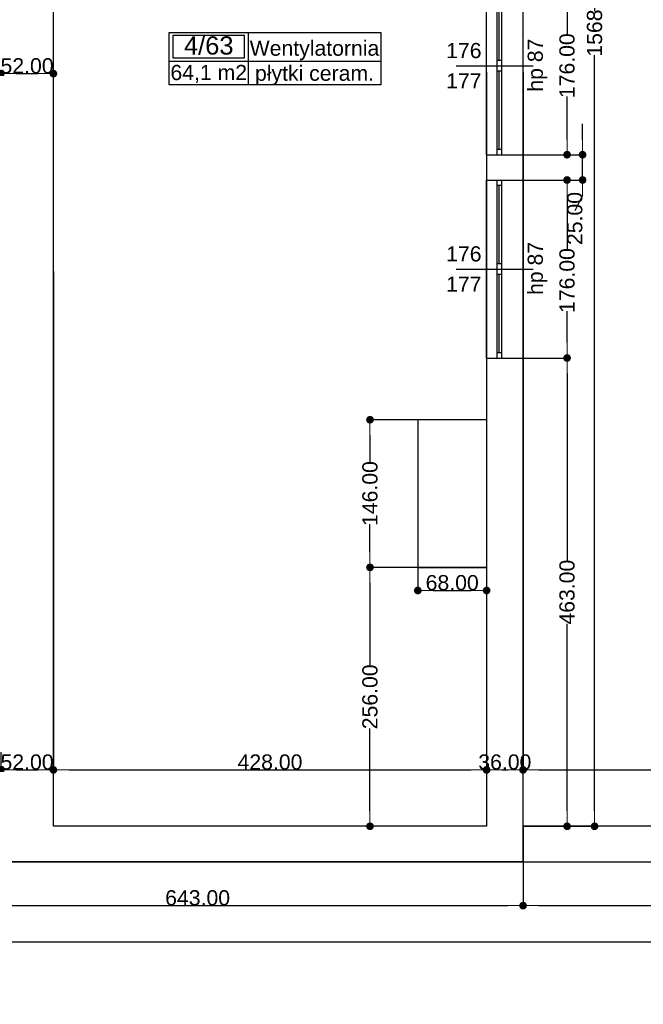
# Model space of a CAD drawing. Header units: millimetres. Extents: x -175445 to -20415, y -559200 to 231527.
# Tile 124 of 256: x -86251 to -80090, y -180731 to -170996. Entities that reach past the tile are written whole.
import ezdxf
from ezdxf.enums import TextEntityAlignment as Align

# ---------------------------------------------------------------- set-up
doc = ezdxf.new("R2010")
doc.units = ezdxf.units.MM
doc.header["$MEASUREMENT"] = 0
doc.linetypes.add('Wipeout_Contour', pattern=[1000, 0, -1000])
for name, color, linetype in [('Obiekt', 7, 'Continuous'), ('Okno', 7, 'Continuous'), ('Strefa', 7, 'Continuous'), ('Strop', 7, 'Continuous'), ('Słup', 7, 'Continuous'), ('Wymiary', 63, 'Continuous'), ('Ściana', 7, 'Continuous')]:
    doc.layers.add(name, color=color, linetype=linetype)
doc.styles.add('Arial', font='txt')
doc.dimstyles.new('GENERATED_STYLE__1', dxfattribs={"dimtxt": 150, "dimasz": 152, "dimexe": 0.18, "dimexo": 0, "dimgap": 0.09, "dimtad": 1, "dimtih": 1, "dimtoh": 1, "dimlfac": 0.1, "dimzin": 0, "dimdsep": 46, "dimtxsty": 'Arial', "dimblk": 'ARROWHEAD_11', "dimblk1": 'ARROWHEAD_11', "dimblk2": 'ARROWHEAD_11', "dimcen": 0.09, "dimclrd": 114, "dimclre": 114, "dimclrt": 114, "dimazin": 0, "dimtfac": 1, "dimtdec": 4, "dimtmove": 0, "dimatfit": 3, "dimfxl": 1, "dimtolj": 1, "dimtzin": 0, "dimarcsym": 0})
doc.dimstyles.new('GENERATED_STYLE__2', dxfattribs={"dimtxt": 150, "dimasz": 152, "dimexe": 0.18, "dimexo": 0, "dimgap": 0.09, "dimtad": 1, "dimlfac": 0.1, "dimzin": 0, "dimdsep": 46, "dimtxsty": 'Arial', "dimblk": 'ARROWHEAD_11', "dimblk1": 'ARROWHEAD_11', "dimblk2": 'ARROWHEAD_11', "dimcen": 0.09, "dimclrd": 114, "dimclre": 114, "dimclrt": 114, "dimazin": 0, "dimtfac": 1, "dimtdec": 4, "dimtmove": 0, "dimatfit": 3, "dimfxl": 1, "dimtolj": 1, "dimtzin": 0, "dimarcsym": 0})

# ---------------------------------------------------------------- blocks, each defined once
blk = doc.blocks.new('Wentylatornia_4_63_63', base_point=(-83993.7, 23964.5))
at = {"layer": 'Strefa'}
for p, q in [((-84772.7, 24247.3), (-82683.3, 24247.3)), ((-84772.7, 23728.7), (-84772.7, 24247.3)), ((-83993.7, 24247.3), (-83993.7, 23728.7)), ((-82683.3, 24247.3), (-82683.3, 23728.7)), ((-84733.8, 24221.4), (-84032.6, 24221.4)), ((-84733.8, 23995.1), (-84733.8, 24221.4)), ((-84032.6, 24221.4), (-84032.6, 23995.1)), ((-84772.7, 23964.5), (-82683.3, 23964.5)), ((-84032.6, 23995.1), (-84733.8, 23995.1)), ((-82683.3, 23728.7), (-84772.7, 23728.7))]:
    blk.add_line(p, q, dxfattribs=at)
at = {"layer": 'Strefa', "style": 'Arial'}
for tag, height, p in [('ROOM_NUMBER', 180, (-84383.2, 24119.4)), ('ROOM_NAME', 150, (-83338.5, 24092.9)), ('ROOM_CALC_AREA', 150, (-84383.2, 23852.4)), ('floor_f', 150, (-83338.5, 23845.4))]:
    blk.add_attdef(tag, text='', height=height, dxfattribs=at).set_placement(p, align=Align.MIDDLE_CENTER)
blk = doc.blocks.new('ARROWHEAD_11')
at = {"color": 0, "linetype": 'Continuous', "lineweight": 0}
blk.add_line((0, 0), (-1, 0), dxfattribs=at)
at = {"color": 0, "linetype": 'Continuous', "lineweight": 0, "const_width": 0.25, "flags": 128}
blk.add_lwpolyline([(-0.125, 0, 1), (0.125, 0, 1)], format="xyb", close=True, dxfattribs=at)
blk = doc.blocks.new('*D1137')
at = {"layer": 'Defpoints', "color": 0}
for p in [(-86438, -173485.6), (-85918, -173485.6), (-85918, -178412.8)]:
    blk.add_point(p, dxfattribs=at)
at = {"layer": 'Wymiary', "color": 114, "lineweight": -2}
for p, q in [((-86438, -173485.6), (-86438, -178412.9)), ((-85918, -173485.6), (-85918, -178412.9)), ((-86286, -178412.8), (-86070, -178412.8))]:
    blk.add_line(p, q, dxfattribs=at)
at = {"layer": 'Wymiary', "color": 114, "lineweight": -2, "xscale": 152, "yscale": 152, "zscale": 152, "rotation": 180}
blk.add_blockref('ARROWHEAD_11', (-86438, -178412.8), dxfattribs=at)
at = {"layer": 'Wymiary', "color": 114, "lineweight": -2, "xscale": 152, "yscale": 152, "zscale": 152}
blk.add_blockref('ARROWHEAD_11', (-85918, -178412.8), dxfattribs=at)
at = {"layer": 'Wymiary', "color": 114, "lineweight": 13, "insert": (-86178, -178336.1), "char_height": 150, "attachment_point": 5, "style": 'Arial'}
blk.add_mtext('\\A1;52.00', dxfattribs=at)
blk = doc.blocks.new('*D1138')
at = {"layer": 'Defpoints', "color": 0}
for p in [(-81638, -171513), (-85918, -173485.6), (-81638, -178412.8)]:
    blk.add_point(p, dxfattribs=at)
at = {"layer": 'Wymiary', "color": 114, "lineweight": -2}
for p, q in [((-81638, -171513), (-81638, -178412.9)), ((-85918, -173485.6), (-85918, -178412.9)), ((-85766, -178412.8), (-81790, -178412.8))]:
    blk.add_line(p, q, dxfattribs=at)
at = {"layer": 'Wymiary', "color": 114, "lineweight": -2, "xscale": 152, "yscale": 152, "zscale": 152, "rotation": 180}
blk.add_blockref('ARROWHEAD_11', (-85918, -178412.8), dxfattribs=at)
at = {"layer": 'Wymiary', "color": 114, "lineweight": -2, "xscale": 152, "yscale": 152, "zscale": 152}
blk.add_blockref('ARROWHEAD_11', (-81638, -178412.8), dxfattribs=at)
at = {"layer": 'Wymiary', "color": 114, "lineweight": 13, "insert": (-83778, -178336.1), "char_height": 150, "attachment_point": 5, "style": 'Arial'}
blk.add_mtext('\\A1;428.00', dxfattribs=at)
blk = doc.blocks.new('*D1139')
at = {"layer": 'Defpoints', "color": 0}
for p in [(-81638, -171513), (-81278, -171513), (-81278, -178412.8)]:
    blk.add_point(p, dxfattribs=at)
at = {"layer": 'Wymiary', "color": 114, "lineweight": -2}
for p, q in [((-81638, -171513), (-81638, -178412.9)), ((-81278, -171513), (-81278, -178412.9)), ((-81486, -178412.8), (-81430, -178412.8))]:
    blk.add_line(p, q, dxfattribs=at)
at = {"layer": 'Wymiary', "color": 114, "lineweight": -2, "xscale": 152, "yscale": 152, "zscale": 152, "rotation": 180}
blk.add_blockref('ARROWHEAD_11', (-81638, -178412.8), dxfattribs=at)
at = {"layer": 'Wymiary', "color": 114, "lineweight": -2, "xscale": 152, "yscale": 152, "zscale": 152}
blk.add_blockref('ARROWHEAD_11', (-81278, -178412.8), dxfattribs=at)
at = {"layer": 'Wymiary', "color": 114, "lineweight": 13, "insert": (-81458, -178336), "char_height": 150, "attachment_point": 5, "style": 'Arial'}
blk.add_mtext('\\A1;36.00', dxfattribs=at)
blk = doc.blocks.new('*D1140')
at = {"layer": 'Defpoints', "color": 0}
for p in [(-81278, -171513), (-75108, -176622.7), (-75108, -178412.8)]:
    blk.add_point(p, dxfattribs=at)
at = {"layer": 'Wymiary', "color": 114, "lineweight": -2}
for p, q in [((-81278, -171513), (-81278, -178412.9)), ((-75108, -176622.7), (-75108, -178412.9)), ((-81126, -178412.8), (-75260, -178412.8))]:
    blk.add_line(p, q, dxfattribs=at)
at = {"layer": 'Wymiary', "color": 114, "lineweight": -2, "xscale": 152, "yscale": 152, "zscale": 152, "rotation": 180}
blk.add_blockref('ARROWHEAD_11', (-81278, -178412.8), dxfattribs=at)
at = {"layer": 'Wymiary', "color": 114, "lineweight": -2, "xscale": 152, "yscale": 152, "zscale": 152}
blk.add_blockref('ARROWHEAD_11', (-75108, -178412.8), dxfattribs=at)
at = {"layer": 'Wymiary', "color": 114, "lineweight": 13, "insert": (-78306.8, -178336.1), "char_height": 150, "attachment_point": 5, "style": 'Arial'}
blk.add_mtext('\\A1;617.00', dxfattribs=at)
blk = doc.blocks.new('*D1426')
at = {"layer": 'Defpoints', "color": 0}
for p in [(-85918, -171529), (-86438, -173485.6), (-85918, -173485.6)]:
    blk.add_point(p, dxfattribs=at)
at = {"layer": 'Wymiary', "color": 114, "lineweight": -2}
for p, q in [((-86438, -173485.6), (-86438, -171528.9)), ((-86286, -171529), (-86070, -171529)), ((-85918, -173485.6), (-85918, -171528.9))]:
    blk.add_line(p, q, dxfattribs=at)
at = {"layer": 'Wymiary', "color": 114, "lineweight": -2, "xscale": 152, "yscale": 152, "zscale": 152, "rotation": 180}
blk.add_blockref('ARROWHEAD_11', (-86438, -171529), dxfattribs=at)
at = {"layer": 'Wymiary', "color": 114, "lineweight": -2, "xscale": 152, "yscale": 152, "zscale": 152}
blk.add_blockref('ARROWHEAD_11', (-85918, -171529), dxfattribs=at)
at = {"layer": 'Wymiary', "color": 114, "lineweight": 13, "insert": (-86178, -171452.4), "char_height": 150, "attachment_point": 5, "style": 'Arial'}
blk.add_mtext('\\A1;52.00', dxfattribs=at)
blk = doc.blocks.new('*D1732')
at = {"layer": 'Defpoints', "color": 0}
for p in [(-87708, -179320.6), (-81278, -179320.6), (-81278, -179755.3)]:
    blk.add_point(p, dxfattribs=at)
at = {"layer": 'Wymiary', "color": 114, "lineweight": -2}
for p, q in [((-87708, -179320.6), (-87708, -179755.4)), ((-81278, -179320.6), (-81278, -179755.4)), ((-87556, -179755.3), (-81430, -179755.3))]:
    blk.add_line(p, q, dxfattribs=at)
at = {"layer": 'Wymiary', "color": 114, "lineweight": -2, "xscale": 152, "yscale": 152, "zscale": 152, "rotation": 180}
blk.add_blockref('ARROWHEAD_11', (-87708, -179755.3), dxfattribs=at)
at = {"layer": 'Wymiary', "color": 114, "lineweight": -2, "xscale": 152, "yscale": 152, "zscale": 152}
blk.add_blockref('ARROWHEAD_11', (-81278, -179755.3), dxfattribs=at)
at = {"layer": 'Wymiary', "color": 114, "lineweight": 13, "insert": (-84493, -179678.5), "char_height": 150, "attachment_point": 5, "style": 'Arial'}
blk.add_mtext('\\A1;643.00', dxfattribs=at)
blk = doc.blocks.new('*D1733')
at = {"layer": 'Defpoints', "color": 0}
for p in [(-81278, -179320.6), (-74808, -179320.6), (-74808, -179755.3)]:
    blk.add_point(p, dxfattribs=at)
at = {"layer": 'Wymiary', "color": 114, "lineweight": -2}
for p, q in [((-81278, -179320.6), (-81278, -179755.4)), ((-74808, -179320.6), (-74808, -179755.4)), ((-81126, -179755.3), (-74960, -179755.3))]:
    blk.add_line(p, q, dxfattribs=at)
at = {"layer": 'Wymiary', "color": 114, "lineweight": -2, "xscale": 152, "yscale": 152, "zscale": 152, "rotation": 180}
blk.add_blockref('ARROWHEAD_11', (-81278, -179755.3), dxfattribs=at)
at = {"layer": 'Wymiary', "color": 114, "lineweight": -2, "xscale": 152, "yscale": 152, "zscale": 152}
blk.add_blockref('ARROWHEAD_11', (-74808, -179755.3), dxfattribs=at)
at = {"layer": 'Wymiary', "color": 114, "lineweight": 13, "insert": (-78043, -179678.6), "char_height": 150, "attachment_point": 5, "style": 'Arial'}
blk.add_mtext('\\A1;647.00', dxfattribs=at)
blk = doc.blocks.new('*D1735')
at = {"layer": 'Defpoints', "color": 0}
for p in [(-67558, -174460.7), (-67558, -180112.2), (-140258, -180730.6)]:
    blk.add_point(p, dxfattribs=at)
at = {"layer": 'Wymiary', "color": 114, "lineweight": -2}
for p, q in [((-67558, -174460.7), (-67558, -180112.4)), ((-140258, -180730.6), (-140258, -180112)), ((-140106, -180112.2), (-67710, -180112.2))]:
    blk.add_line(p, q, dxfattribs=at)
at = {"layer": 'Wymiary', "color": 114, "lineweight": -2, "xscale": 152, "yscale": 152, "zscale": 152, "rotation": 180}
blk.add_blockref('ARROWHEAD_11', (-140258, -180112.2), dxfattribs=at)
at = {"layer": 'Wymiary', "color": 114, "lineweight": -2, "xscale": 152, "yscale": 152, "zscale": 152}
blk.add_blockref('ARROWHEAD_11', (-67558, -180112.2), dxfattribs=at)
at = {"layer": 'Wymiary', "color": 114, "lineweight": 13, "insert": (-103908, -180035.5), "char_height": 150, "attachment_point": 5, "style": 'Arial'}
blk.add_mtext('\\A1;7270.01', dxfattribs=at)
blk = doc.blocks.new('*D1738')
at = {"layer": 'Defpoints', "color": 0}
for p in [(-82790.1, -176410.6), (-81638, -176410.6), (-81638, -178970.6)]:
    blk.add_point(p, dxfattribs=at)
at = {"layer": 'Wymiary', "color": 114, "lineweight": -2}
for p, q in [((-81638, -176410.6), (-82790.3, -176410.6)), ((-82790.1, -176562.6), (-82790.1, -177378.2)), ((-82790.1, -178818.6), (-82790.1, -178003.1)), ((-81638, -178970.6), (-82790.3, -178970.6))]:
    blk.add_line(p, q, dxfattribs=at)
at = {"layer": 'Wymiary', "color": 114, "lineweight": -2, "xscale": 152, "yscale": 152, "zscale": 152}
for p, rotation in [((-82790.1, -176410.6), 90), ((-82790.1, -178970.6), 270)]:
    blk.add_blockref('ARROWHEAD_11', p, dxfattribs=dict(at, rotation=rotation))
at = {"layer": 'Wymiary', "color": 114, "lineweight": 13, "insert": (-82790.1, -177690.6), "char_height": 150, "attachment_point": 5, "rotation": 90, "style": 'Arial'}
blk.add_mtext('\\A1;256.00', dxfattribs=at)
blk = doc.blocks.new('*D1739')
at = {"layer": 'Defpoints', "color": 0}
for p in [(-82790.1, -174950.6), (-82318, -174950.6), (-81638, -176410.6)]:
    blk.add_point(p, dxfattribs=at)
at = {"layer": 'Wymiary', "color": 114, "lineweight": -2}
for p, q in [((-82318, -174950.6), (-82790.3, -174950.6)), ((-82790.1, -175102.6), (-82790.1, -175376.5)), ((-82790.1, -176258.6), (-82790.1, -175984.8)), ((-81638, -176410.6), (-82790.3, -176410.6))]:
    blk.add_line(p, q, dxfattribs=at)
at = {"layer": 'Wymiary', "color": 114, "lineweight": -2, "xscale": 152, "yscale": 152, "zscale": 152}
for p, rotation in [((-82790.1, -174950.6), 90), ((-82790.1, -176410.6), 270)]:
    blk.add_blockref('ARROWHEAD_11', p, dxfattribs=dict(at, rotation=rotation))
at = {"layer": 'Wymiary', "color": 114, "lineweight": 13, "insert": (-82790.1, -175680.6), "char_height": 150, "attachment_point": 5, "rotation": 90, "style": 'Arial'}
blk.add_mtext('\\A1;146.00', dxfattribs=at)
blk = doc.blocks.new('*D1740')
at = {"layer": 'Defpoints', "color": 0}
for p in [(-82318, -176410.6), (-81638, -176410.6), (-81638, -176639.4)]:
    blk.add_point(p, dxfattribs=at)
at = {"layer": 'Wymiary', "color": 114, "lineweight": -2}
for p, q in [((-82318, -176410.6), (-82318, -176639.6)), ((-81638, -176410.6), (-81638, -176639.6)), ((-82166, -176639.4), (-81790, -176639.4))]:
    blk.add_line(p, q, dxfattribs=at)
at = {"layer": 'Wymiary', "color": 114, "lineweight": -2, "xscale": 152, "yscale": 152, "zscale": 152, "rotation": 180}
blk.add_blockref('ARROWHEAD_11', (-82318, -176639.4), dxfattribs=at)
at = {"layer": 'Wymiary', "color": 114, "lineweight": -2, "xscale": 152, "yscale": 152, "zscale": 152}
blk.add_blockref('ARROWHEAD_11', (-81638, -176639.4), dxfattribs=at)
at = {"layer": 'Wymiary', "color": 114, "lineweight": 13, "insert": (-81978, -176562.8), "char_height": 150, "attachment_point": 5, "style": 'Arial'}
blk.add_mtext('\\A1;68.00', dxfattribs=at)
blk = doc.blocks.new('*D1747')
at = {"layer": 'Defpoints', "color": 0}
for p in [(-81278, -174340.6), (-80843.2, -174340.6), (-81278, -178970.6)]:
    blk.add_point(p, dxfattribs=at)
at = {"layer": 'Wymiary', "color": 114, "lineweight": -2}
for p, q in [((-81278, -174340.6), (-80843, -174340.6)), ((-80843.2, -174492.6), (-80843.2, -176341.4)), ((-80843.2, -178818.6), (-80843.2, -176969.8)), ((-81278, -178970.6), (-80843, -178970.6))]:
    blk.add_line(p, q, dxfattribs=at)
at = {"layer": 'Wymiary', "color": 114, "lineweight": -2, "xscale": 152, "yscale": 152, "zscale": 152}
for p, rotation in [((-80843.2, -174340.6), 90), ((-80843.2, -178970.6), 270)]:
    blk.add_blockref('ARROWHEAD_11', p, dxfattribs=dict(at, rotation=rotation))
at = {"layer": 'Wymiary', "color": 114, "lineweight": 13, "insert": (-80843.2, -176655.6), "char_height": 150, "attachment_point": 5, "rotation": 90, "style": 'Arial'}
blk.add_mtext('\\A1;463.00', dxfattribs=at)
blk = doc.blocks.new('*D1748')
at = {"layer": 'Defpoints', "color": 0}
for p in [(-81278, -172580.6), (-80843.2, -172580.6), (-81278, -174340.6)]:
    blk.add_point(p, dxfattribs=at)
at = {"layer": 'Wymiary', "color": 114, "lineweight": -2}
for p, q in [((-81278, -172580.6), (-80843, -172580.6)), ((-80843.2, -172732.6), (-80843.2, -173270.3)), ((-80843.2, -174188.6), (-80843.2, -173878.6)), ((-81278, -174340.6), (-80843, -174340.6))]:
    blk.add_line(p, q, dxfattribs=at)
at = {"layer": 'Wymiary', "color": 114, "lineweight": -2, "xscale": 152, "yscale": 152, "zscale": 152}
for p, rotation in [((-80843.2, -172580.6), 90), ((-80843.2, -174340.6), 270)]:
    blk.add_blockref('ARROWHEAD_11', p, dxfattribs=dict(at, rotation=rotation))
at = {"layer": 'Wymiary', "color": 114, "lineweight": 13, "insert": (-80843.2, -173574.5), "char_height": 150, "attachment_point": 5, "rotation": 90, "style": 'Arial'}
blk.add_mtext('\\A1;176.00', dxfattribs=at)
blk = doc.blocks.new('*D1749')
at = {"layer": 'Defpoints', "color": 0}
for p in [(-81278, -172330.6), (-80689.9, -172330.6), (-81278, -172580.6)]:
    blk.add_point(p, dxfattribs=at)
at = {"layer": 'Wymiary', "color": 114, "lineweight": -2}
for p, q in [((-80689.9, -172178.6), (-80689.9, -172026.6)), ((-81278, -172330.6), (-80689.7, -172330.6)), ((-80689.9, -172580.6), (-80689.9, -172330.6)), ((-81278, -172580.6), (-80689.7, -172580.6)), ((-80689.9, -172732.6), (-80766.5, -172884.6))]:
    blk.add_line(p, q, dxfattribs=at)
at = {"layer": 'Wymiary', "color": 114, "lineweight": -2, "xscale": 152, "yscale": 152, "zscale": 152}
for p, rotation in [((-80689.9, -172330.6), 270), ((-80689.9, -172580.6), 90)]:
    blk.add_blockref('ARROWHEAD_11', p, dxfattribs=dict(at, rotation=rotation))
at = {"layer": 'Wymiary', "color": 114, "lineweight": 13, "insert": (-80766.5, -172961.3), "char_height": 150, "attachment_point": 5, "rotation": 90, "style": 'Arial'}
blk.add_mtext('\\A1;25.00', dxfattribs=at)
blk = doc.blocks.new('*D1750')
at = {"layer": 'Defpoints', "color": 0}
for p in [(-81278, -170570.6), (-80843.2, -170570.6), (-81278, -172330.6)]:
    blk.add_point(p, dxfattribs=at)
at = {"layer": 'Wymiary', "color": 114, "lineweight": -2}
for p, q in [((-81278, -170570.6), (-80843, -170570.6)), ((-80843.2, -170722.6), (-80843.2, -171146.5)), ((-80843.2, -172178.6), (-80843.2, -171754.8)), ((-81278, -172330.6), (-80843, -172330.6))]:
    blk.add_line(p, q, dxfattribs=at)
at = {"layer": 'Wymiary', "color": 114, "lineweight": -2, "xscale": 152, "yscale": 152, "zscale": 152}
for p, rotation in [((-80843.2, -170570.6), 90), ((-80843.2, -172330.6), 270)]:
    blk.add_blockref('ARROWHEAD_11', p, dxfattribs=dict(at, rotation=rotation))
at = {"layer": 'Wymiary', "color": 114, "lineweight": 13, "insert": (-80843.2, -171450.6), "char_height": 150, "attachment_point": 5, "rotation": 90, "style": 'Arial'}
blk.add_mtext('\\A1;176.00', dxfattribs=at)
blk = doc.blocks.new('*D1754')
at = {"layer": 'Defpoints', "color": 0}
for p in [(-81278, -163285.3), (-80571.4, -163285.3), (-81278, -178970.6)]:
    blk.add_point(p, dxfattribs=at)
at = {"layer": 'Wymiary', "color": 114, "lineweight": -2}
for p, q in [((-81278, -163285.3), (-80571.2, -163285.3)), ((-80571.4, -163437.3), (-80571.4, -170910.8)), ((-80571.4, -178818.6), (-80571.4, -171345.1)), ((-81278, -178970.6), (-80571.2, -178970.6))]:
    blk.add_line(p, q, dxfattribs=at)
at = {"layer": 'Wymiary', "color": 114, "lineweight": -2, "xscale": 152, "yscale": 152, "zscale": 152}
for p, rotation in [((-80571.4, -163285.3), 90), ((-80571.4, -178970.6), 270)]:
    blk.add_blockref('ARROWHEAD_11', p, dxfattribs=dict(at, rotation=rotation))
at = {"layer": 'Wymiary', "color": 114, "lineweight": 13, "insert": (-80571.4, -171128), "char_height": 150, "attachment_point": 5, "rotation": 90, "style": 'Arial'}
blk.add_mtext('\\A1;1568', dxfattribs=at)

msp = doc.modelspace()

# ---------------------------------------------------------------- linework, layer by layer
at = {"layer": 'Obiekt'}
for p, q in [((-81938.018, -171450.636), (-81178.018, -171450.636)), ((-81938.018, -173460.636), (-81178.018, -173460.636))]:
    msp.add_line(p, q, dxfattribs=at)
at = {"layer": 'Okno'}
for p, q in [((-81638.018, -172330.636), (-81638.018, -170570.636)), ((-81538.018, -170620.636), (-81538.018, -171400.636)), ((-81513.018, -171400.636), (-81513.018, -170620.636)), ((-81488.018, -171400.636), (-81488.018, -170620.636)), ((-81278.018, -172330.636), (-81278.018, -170570.636)), ((-81488.018, -171400.636), (-81538.018, -171400.636)), ((-81538.018, -171400.636), (-81538.018, -171450.636)), ((-81488.018, -171450.636), (-81488.018, -171400.636)), ((-81538.018, -171450.636), (-81538.018, -171500.636)), ((-81538.018, -171500.636), (-81488.018, -171500.636)), ((-81538.018, -171500.636), (-81538.018, -172280.636)), ((-81513.018, -172280.636), (-81513.018, -171500.636)), ((-81488.018, -171500.636), (-81488.018, -171450.636)), ((-81488.018, -172280.636), (-81488.018, -171500.636)), ((-81488.018, -172280.636), (-81538.018, -172280.636)), ((-81538.018, -172280.636), (-81538.018, -172330.636)), ((-81488.018, -172330.636), (-81488.018, -172280.636)), ((-81538.018, -172330.636), (-81488.018, -172330.636)), ((-81638.018, -174340.636), (-81638.018, -172580.636)), ((-81538.018, -172580.636), (-81538.018, -172630.636)), ((-81538.018, -172580.636), (-81488.018, -172580.636)), ((-81488.018, -172630.636), (-81488.018, -172580.636)), ((-81278.018, -174340.636), (-81278.018, -172580.636)), ((-81538.018, -172630.636), (-81488.018, -172630.636)), ((-81538.018, -172630.636), (-81538.018, -173410.636)), ((-81513.018, -173410.636), (-81513.018, -172630.636)), ((-81488.018, -173410.636), (-81488.018, -172630.636)), ((-81488.018, -173410.636), (-81538.018, -173410.636)), ((-81538.018, -173410.636), (-81538.018, -173460.636)), ((-81538.018, -173460.636), (-81538.018, -173510.636)), ((-81488.018, -173460.636), (-81488.018, -173410.636)), ((-81488.018, -173510.636), (-81488.018, -173460.636)), ((-81538.018, -173510.636), (-81488.018, -173510.636)), ((-81538.018, -173510.636), (-81538.018, -174290.636)), ((-81513.018, -174290.636), (-81513.018, -173510.636)), ((-81488.018, -174290.636), (-81488.018, -173510.636)), ((-81488.018, -174290.636), (-81538.018, -174290.636)), ((-81538.018, -174290.636), (-81538.018, -174340.636)), ((-81538.018, -174340.636), (-81488.018, -174340.636)), ((-81488.018, -174340.636), (-81488.018, -174290.636))]:
    msp.add_line(p, q, dxfattribs=at)
at = {"layer": 'Strop', "flags": 128}
msp.add_lwpolyline([(-114963.364, -152484.434, -0.034913), (-97147.904, -156667.71, -0.03139835), (-83179.127, -161981.022, -0.00358934), (-81600.813, -162721.346, -0.01554929), (-75154.286, -166178.424, -0.0168287), (-67557.968, -170885.339), (-67557.968, -174624.675), (-74808.018, -174624.675), (-74808.018, -179320.636), (-96528.019, -179320.636), (-96528.019, -180730.636), (-140258.019, -180730.636)], format="xyb", dxfattribs=at)
at = {"layer": 'Słup'}
for p, q in [((-81638.018, -174950.636), (-82318.018, -174950.636)), ((-82318.018, -174950.636), (-82318.018, -176410.636)), ((-82318.018, -176410.636), (-81638.018, -176410.636))]:
    msp.add_line(p, q, dxfattribs=at)
at = {"layer": 'Ściana'}
for p, q in [((-81638.018, -172330.636), (-81538.018, -172330.636)), ((-81538.018, -172330.636), (-81488.018, -172330.636)), ((-81488.018, -172330.636), (-81278.018, -172330.636)), ((-81638.018, -172580.636), (-81538.018, -172580.636)), ((-81538.018, -172580.636), (-81488.018, -172580.636)), ((-81488.018, -172580.636), (-81278.018, -172580.636)), ((-81638.018, -174340.636), (-81538.018, -174340.636)), ((-81538.018, -174340.636), (-81488.018, -174340.636)), ((-81488.018, -174340.636), (-81278.018, -174340.636))]:
    msp.add_line(p, q, dxfattribs=at)
at = {"layer": 'Ściana', "flags": 128}
for points in [[(-85918.019, -178970.636), (-85918.019, -167660.636)], [(-81638.018, -172330.636), (-81638.018, -172580.636)], [(-81278.018, -172580.636), (-81278.018, -172330.636)], [(-81638.018, -174340.636), (-81638.018, -174950.636)], [(-81638.018, -176410.636), (-81638.018, -178970.636)], [(-81638.018, -178970.636), (-85918.019, -178970.636)], [(-81278.018, -179320.636), (-81278.018, -178970.636)], [(-87708.019, -179320.636), (-81278.018, -179320.636)]]:
    msp.add_lwpolyline(points, dxfattribs=at)

# ---------------------------------------------------------------- block references
at = {"layer": 'Strefa'}
ref = msp.add_blockref('Wentylatornia_4_63_63', (-83993.666, -171405.498), dxfattribs=at)
ref.add_attrib('ROOM_NAME', 'Wentylatornia', dxfattribs={"color": 7, "height": 150, "style": 'Arial'}).set_placement((-83338.464, -171277.098), align=Align.MIDDLE_CENTER)
ref.add_attrib('ROOM_NUMBER', '4/63', dxfattribs={"color": 7, "height": 180, "style": 'Arial'}).set_placement((-84383.187, -171250.551), align=Align.MIDDLE_CENTER)
ref.add_attrib('ROOM_CALC_AREA', '64,1 m2', dxfattribs={"color": 7, "height": 150, "style": 'Arial'}).set_placement((-84383.187, -171517.552), align=Align.MIDDLE_CENTER)
ref.add_attrib('floor_f', 'płytki ceram.', dxfattribs={"color": 7, "height": 150, "style": 'Arial'}).set_placement((-83338.464, -171524.598), align=Align.MIDDLE_CENTER)

# ---------------------------------------------------------------- texts
at = {"layer": 'Obiekt', "char_height": 150, "attachment_point": 7, "style": 'Arial'}
for s, insert in [('\\A1;{\\fArial|b0|i0|c238|p38;176}', (-82038.018, -171378.104)), ('\\A1;{\\fArial|b0|i0|c238|p38;177}', (-82038.018, -171675.636)), ('\\A1;{\\fArial|b0|i0|c238|p38;176}', (-82038.018, -173388.104)), ('\\A1;{\\fArial|b0|i0|c238|p38;177}', (-82038.018, -173685.636))]:
    msp.add_mtext(s, dxfattribs=dict(at, insert=insert))
at = {"layer": 'Obiekt', "char_height": 150, "attachment_point": 7, "rotation": 90, "style": 'Arial'}
for insert in [(-81037.184, -171707.093), (-81037.184, -173717.093)]:
    msp.add_mtext('\\A1;{\\fArial|b0|i0|c238|p38;hp 87}', dxfattribs=dict(at, insert=insert))

# ---------------------------------------------------------------- dimensions: what is measured, and where the dimension line sits
at = {"layer": 'Wymiary', "lineweight": 13}
for base, p1, p2, picture, middle in [((-80843.224, -170570.636), (-81278.018, -172330.636), (-81278.018, -170570.636), '*D1750', (-80843.224, -171450.636)), ((-80689.872, -172330.636), (-81278.018, -172580.636), (-81278.018, -172330.636), '*D1749', (-80766.548, -172961.312)), ((-80843.224, -172580.636), (-81278.018, -174340.636), (-81278.018, -172580.636), '*D1748', (-80843.224, -173574.465)), ((-82790.092, -174950.636), (-81638.018, -176410.636), (-82318.018, -174950.636), '*D1739', (-82790.092, -175680.636)), ((-82790.092, -176410.636), (-81638.018, -178970.636), (-81638.018, -176410.636), '*D1738', (-82790.092, -177690.636))]:
    dim = msp.add_linear_dim(base=base, p1=p1, p2=p2, angle=90, dimstyle='GENERATED_STYLE__2', dxfattribs=at)
    dim.commit()
    dim.dimension.update_dxf_attribs({"geometry": picture, "text_midpoint": middle, "dimtype": 160, "text_rotation": 90})
for base, p1, p2, picture, middle in [((-85918.019, -171529.035), (-86438.019, -173485.636), (-85918.019, -173485.636), '*D1426', (-86178.019, -171529.035)), ((-81638.018, -178412.768), (-85918.019, -173485.636), (-81638.018, -171512.982), '*D1138', (-83778.019, -178412.768)), ((-81278.018, -178412.768), (-81638.018, -171512.982), (-81278.018, -171512.982), '*D1139', (-81458.018, -178412.768)), ((-75108.018, -178412.768), (-81278.018, -171512.982), (-75108.018, -176622.655), '*D1140', (-78306.847, -178412.768)), ((-85918.019, -178412.768), (-86438.019, -173485.636), (-85918.019, -173485.636), '*D1137', (-86178.019, -178412.768)), ((-81638.018, -176639.435), (-82318.018, -176410.636), (-81638.018, -176410.636), '*D1740', (-81978.018, -176639.435))]:
    dim = msp.add_linear_dim(base=base, p1=p1, p2=p2, dimstyle='GENERATED_STYLE__1', dxfattribs=at)
    dim.commit()
    dim.dimension.update_dxf_attribs({"geometry": picture, "text_midpoint": middle, "dimtype": 160})

# ---------------------------------------------------------------- next in the draw order: wipeouts: each hides what was drawn before it
at = {"linetype": 'Wipeout_Contour', "lineweight": 0, "ltscale": 857139.716485}
msp.add_wipeout([(-81278.018, -178970.636), (-81278.018, -179320.636), (-74808.018, -179320.636), (-74930.778, -179177.416), (-74971.482, -179204.613), (-75048.018, -179219.837), (-75124.555, -179204.613), (-75189.44, -179161.259), (-75232.794, -179096.374), (-75248.018, -179019.837), (-75238.232, -178970.636)], dxfattribs=at).dxf.layer = 'Ściana'

# ---------------------------------------------------------------- next in the draw order: linework, layer by layer
at = {"layer": 'Ściana', "flags": 128}
for points in [[(-81278.018, -178970.636), (-81278.018, -174340.636)], [(-75238.232, -178970.636), (-81278.018, -178970.636)], [(-81278.018, -178970.636), (-81278.018, -179320.636)], [(-81278.018, -179320.636), (-74808.018, -179320.636)]]:
    msp.add_lwpolyline(points, dxfattribs=at)

# ---------------------------------------------------------------- next in the draw order: dimensions: what is measured, and where the dimension line sits
at = {"layer": 'Wymiary', "lineweight": 13}
dim = msp.add_linear_dim(base=(-80571.374, -163285.328), p1=(-81278.018, -178970.636), p2=(-81278.018, -163285.328), angle=90, text='1568', dimstyle='GENERATED_STYLE__2', dxfattribs=at)
dim.commit()
dim.dimension.update_dxf_attribs({"geometry": '*D1754', "text_midpoint": (-80571.374, -171127.982), "dimtype": 160, "text_rotation": 90})
dim = msp.add_linear_dim(base=(-80843.224, -174340.636), p1=(-81278.018, -178970.636), p2=(-81278.018, -174340.636), angle=90, dimstyle='GENERATED_STYLE__2', dxfattribs=at)
dim.commit()
dim.dimension.update_dxf_attribs({"geometry": '*D1747', "text_midpoint": (-80843.224, -176655.636), "dimtype": 160, "text_rotation": 90})
for base, p1, p2, picture, middle in [((-67557.968, -180112.207), (-140258.019, -180730.636), (-67557.968, -174460.715), '*D1735', (-103907.994, -180112.207)), ((-81278.018, -179755.251), (-87708.019, -179320.636), (-81278.018, -179320.636), '*D1732', (-84493.019, -179755.251)), ((-74808.018, -179755.251), (-81278.018, -179320.636), (-74808.018, -179320.636), '*D1733', (-78043.018, -179755.251))]:
    dim = msp.add_linear_dim(base=base, p1=p1, p2=p2, dimstyle='GENERATED_STYLE__1', dxfattribs=at)
    dim.commit()
    dim.dimension.update_dxf_attribs({"geometry": picture, "text_midpoint": middle, "dimtype": 160})

doc.saveas('drawing.dxf')
